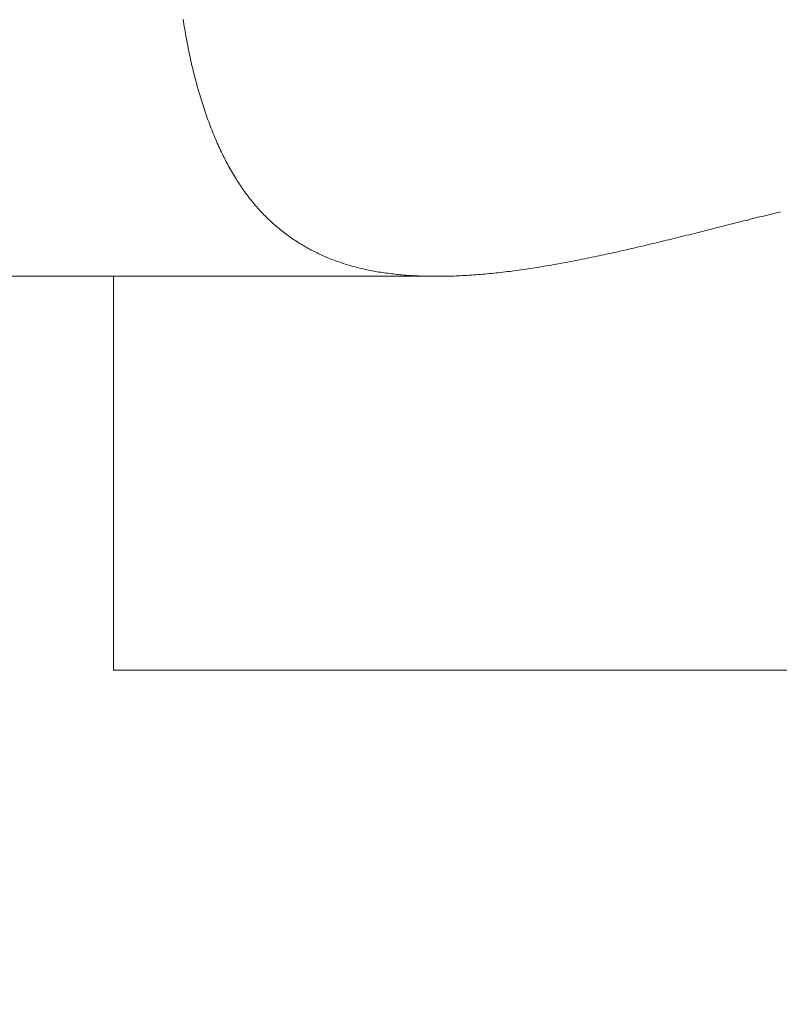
# Model space of a CAD drawing. Header units: millimetres. Extents: x 204754 to 495640, y -178579 to -98814.
# Tile 10 of 179: x 220347 to 220380, y -134145 to -134102. Entities that reach past the tile are written whole.
import ezdxf
from ezdxf.lldxf.tags import DXFTag

# ---------------------------------------------------------------- set-up
doc = ezdxf.new("R2010")
doc.units = ezdxf.units.MM
doc.header["$MEASUREMENT"] = 0
doc.layers.get('0').update_dxf_attribs({"color": 252, "lineweight": 5})
doc.layers.add('IS_Text_Konstrukcji', color=7, linetype='Continuous')
doc.layers.add('P-SANR-FIXT_Nr_pióra__47', color=252, linetype='Continuous', lineweight=5)
tags = doc.linetypes.add('SOLID', pattern=[10, 10, 0]).pattern_tags.tags
tags[6:7] = [DXFTag(74, 4), DXFTag(75, 0), DXFTag(340, '0'), DXFTag(46, 0.0), DXFTag(50, 0.0), DXFTag(44, 0.0), DXFTag(45, 0.0)]
tags[4:5] = [DXFTag(74, 4), DXFTag(75, 0), DXFTag(340, '0'), DXFTag(46, 0.0), DXFTag(50, 0.0), DXFTag(44, 0.0), DXFTag(45, 0.0)]

# ---------------------------------------------------------------- blocks, each defined once
blk = doc.blocks.new('podkład 20251118')
at = {"layer": 'P-SANR-FIXT_Nr_pióra__47', "color": 252, "linetype": 'Continuous', "lineweight": 5}
for p, q in [((220353.695, -134102.095), (220353.711, -134102.201)), ((220353.695, -134102.095), (220353.711, -134102.201)), ((220353.711, -134102.201), (220353.728, -134102.307)), ((220353.711, -134102.201), (220353.728, -134102.307)), ((220353.728, -134102.307), (220353.745, -134102.412)), ((220353.728, -134102.307), (220353.745, -134102.412)), ((220353.745, -134102.412), (220353.762, -134102.517)), ((220353.745, -134102.412), (220353.762, -134102.517)), ((220353.762, -134102.517), (220353.78, -134102.622)), ((220353.762, -134102.517), (220353.78, -134102.622)), ((220353.78, -134102.622), (220353.798, -134102.726)), ((220353.78, -134102.622), (220353.798, -134102.726)), ((220353.798, -134102.726), (220353.817, -134102.83)), ((220353.798, -134102.726), (220353.817, -134102.83)), ((220353.817, -134102.83), (220353.835, -134102.933)), ((220353.817, -134102.83), (220353.835, -134102.933)), ((220353.835, -134102.933), (220353.854, -134103.037)), ((220353.835, -134102.933), (220353.854, -134103.037)), ((220353.854, -134103.037), (220353.874, -134103.139)), ((220353.854, -134103.037), (220353.874, -134103.139)), ((220353.874, -134103.139), (220353.893, -134103.242)), ((220353.874, -134103.139), (220353.893, -134103.242)), ((220353.893, -134103.242), (220353.913, -134103.344)), ((220353.893, -134103.242), (220353.913, -134103.344)), ((220353.913, -134103.344), (220353.934, -134103.445)), ((220353.913, -134103.344), (220353.934, -134103.445)), ((220353.934, -134103.445), (220353.954, -134103.547)), ((220353.934, -134103.445), (220353.954, -134103.547)), ((220353.954, -134103.547), (220353.975, -134103.647)), ((220353.954, -134103.547), (220353.975, -134103.647)), ((220353.975, -134103.647), (220353.997, -134103.748)), ((220353.975, -134103.647), (220353.997, -134103.748)), ((220353.997, -134103.748), (220354.019, -134103.848)), ((220353.997, -134103.748), (220354.019, -134103.848)), ((220354.019, -134103.848), (220354.041, -134103.947)), ((220354.019, -134103.848), (220354.041, -134103.947)), ((220354.041, -134103.947), (220354.063, -134104.046)), ((220354.041, -134103.947), (220354.063, -134104.046)), ((220354.063, -134104.046), (220354.086, -134104.145)), ((220354.063, -134104.046), (220354.086, -134104.145)), ((220354.086, -134104.145), (220354.109, -134104.243)), ((220354.086, -134104.145), (220354.109, -134104.243)), ((220354.109, -134104.243), (220354.133, -134104.341)), ((220354.109, -134104.243), (220354.133, -134104.341)), ((220354.133, -134104.341), (220354.157, -134104.438)), ((220354.133, -134104.341), (220354.157, -134104.438)), ((220354.157, -134104.438), (220354.181, -134104.535)), ((220354.157, -134104.438), (220354.181, -134104.535)), ((220354.181, -134104.535), (220354.206, -134104.631)), ((220354.181, -134104.535), (220354.206, -134104.631)), ((220354.206, -134104.631), (220354.231, -134104.727)), ((220354.206, -134104.631), (220354.231, -134104.727)), ((220354.231, -134104.727), (220354.256, -134104.822)), ((220354.231, -134104.727), (220354.256, -134104.822)), ((220354.256, -134104.822), (220354.282, -134104.917)), ((220354.256, -134104.822), (220354.282, -134104.917)), ((220354.282, -134104.917), (220354.308, -134105.012)), ((220354.282, -134104.917), (220354.308, -134105.012)), ((220354.308, -134105.012), (220354.335, -134105.106)), ((220354.308, -134105.012), (220354.335, -134105.106)), ((220354.335, -134105.106), (220354.362, -134105.199)), ((220354.335, -134105.106), (220354.362, -134105.199)), ((220354.362, -134105.199), (220354.389, -134105.292)), ((220354.362, -134105.199), (220354.389, -134105.292)), ((220354.389, -134105.292), (220354.417, -134105.385)), ((220354.389, -134105.292), (220354.417, -134105.385)), ((220354.417, -134105.385), (220354.445, -134105.477)), ((220354.417, -134105.385), (220354.445, -134105.477)), ((220354.445, -134105.477), (220354.473, -134105.569)), ((220354.445, -134105.477), (220354.473, -134105.569)), ((220354.473, -134105.569), (220354.501, -134105.66)), ((220354.473, -134105.569), (220354.501, -134105.66)), ((220354.501, -134105.66), (220354.53, -134105.751)), ((220354.501, -134105.66), (220354.53, -134105.751)), ((220354.53, -134105.751), (220354.56, -134105.842)), ((220354.53, -134105.751), (220354.56, -134105.842)), ((220354.56, -134105.842), (220354.589, -134105.932)), ((220354.56, -134105.842), (220354.589, -134105.932)), ((220354.589, -134105.932), (220354.619, -134106.021)), ((220354.589, -134105.932), (220354.619, -134106.021)), ((220354.619, -134106.021), (220354.649, -134106.111)), ((220354.619, -134106.021), (220354.649, -134106.111)), ((220354.649, -134106.111), (220354.68, -134106.199)), ((220354.649, -134106.111), (220354.68, -134106.199)), ((220354.68, -134106.199), (220354.711, -134106.288)), ((220354.68, -134106.199), (220354.711, -134106.288)), ((220354.711, -134106.288), (220354.742, -134106.375)), ((220354.711, -134106.288), (220354.742, -134106.375)), ((220354.742, -134106.375), (220354.773, -134106.463)), ((220354.742, -134106.375), (220354.773, -134106.463)), ((220354.773, -134106.463), (220354.805, -134106.55)), ((220354.773, -134106.463), (220354.805, -134106.55)), ((220354.805, -134106.55), (220354.837, -134106.636)), ((220354.805, -134106.55), (220354.837, -134106.636)), ((220354.837, -134106.636), (220354.87, -134106.722)), ((220354.837, -134106.636), (220354.87, -134106.722)), ((220354.87, -134106.722), (220354.902, -134106.808)), ((220354.87, -134106.722), (220354.902, -134106.808)), ((220354.902, -134106.808), (220354.936, -134106.893)), ((220354.902, -134106.808), (220354.936, -134106.893)), ((220354.936, -134106.893), (220354.969, -134106.977)), ((220354.936, -134106.893), (220354.969, -134106.977)), ((220354.969, -134106.977), (220355.003, -134107.061)), ((220354.969, -134106.977), (220355.003, -134107.061)), ((220355.003, -134107.061), (220355.037, -134107.145)), ((220355.003, -134107.061), (220355.037, -134107.145)), ((220355.037, -134107.145), (220355.071, -134107.228)), ((220355.037, -134107.145), (220355.071, -134107.228)), ((220355.071, -134107.228), (220355.106, -134107.31)), ((220355.071, -134107.228), (220355.106, -134107.31)), ((220355.106, -134107.31), (220355.141, -134107.392)), ((220355.106, -134107.31), (220355.141, -134107.392)), ((220355.141, -134107.392), (220355.177, -134107.473)), ((220355.141, -134107.392), (220355.177, -134107.473)), ((220355.177, -134107.473), (220355.212, -134107.554)), ((220355.177, -134107.473), (220355.212, -134107.554)), ((220355.212, -134107.554), (220355.249, -134107.634)), ((220355.212, -134107.554), (220355.249, -134107.634)), ((220355.249, -134107.634), (220355.285, -134107.714)), ((220355.249, -134107.634), (220355.285, -134107.714)), ((220355.285, -134107.714), (220355.322, -134107.793)), ((220355.285, -134107.714), (220355.322, -134107.793)), ((220355.322, -134107.793), (220355.359, -134107.871)), ((220355.322, -134107.793), (220355.359, -134107.871)), ((220355.359, -134107.871), (220355.397, -134107.949)), ((220355.359, -134107.871), (220355.397, -134107.949)), ((220355.397, -134107.949), (220355.434, -134108.026)), ((220355.397, -134107.949), (220355.434, -134108.026)), ((220355.434, -134108.026), (220355.473, -134108.103)), ((220355.434, -134108.026), (220355.473, -134108.103)), ((220355.473, -134108.103), (220355.511, -134108.179)), ((220355.473, -134108.103), (220355.511, -134108.179)), ((220355.511, -134108.179), (220355.55, -134108.254)), ((220355.511, -134108.179), (220355.55, -134108.254)), ((220355.55, -134108.254), (220355.589, -134108.329)), ((220355.55, -134108.254), (220355.589, -134108.329)), ((220355.589, -134108.329), (220355.629, -134108.404)), ((220355.589, -134108.329), (220355.629, -134108.404)), ((220355.629, -134108.404), (220355.669, -134108.477)), ((220355.629, -134108.404), (220355.669, -134108.477)), ((220355.669, -134108.477), (220355.709, -134108.551)), ((220355.669, -134108.477), (220355.709, -134108.551)), ((220355.709, -134108.551), (220355.75, -134108.623)), ((220355.709, -134108.551), (220355.75, -134108.623)), ((220355.75, -134108.623), (220355.791, -134108.695)), ((220355.75, -134108.623), (220355.791, -134108.695)), ((220355.791, -134108.695), (220355.832, -134108.766)), ((220355.791, -134108.695), (220355.832, -134108.766)), ((220355.832, -134108.766), (220355.874, -134108.837)), ((220355.832, -134108.766), (220355.874, -134108.837)), ((220355.874, -134108.837), (220355.916, -134108.907)), ((220355.874, -134108.837), (220355.916, -134108.907)), ((220355.916, -134108.907), (220355.959, -134108.977)), ((220355.916, -134108.907), (220355.959, -134108.977)), ((220355.959, -134108.977), (220356.002, -134109.046)), ((220355.959, -134108.977), (220356.002, -134109.046)), ((220356.002, -134109.046), (220356.045, -134109.115)), ((220356.002, -134109.046), (220356.045, -134109.115)), ((220356.045, -134109.115), (220356.089, -134109.182)), ((220356.045, -134109.115), (220356.089, -134109.182)), ((220356.089, -134109.182), (220356.133, -134109.25)), ((220356.089, -134109.182), (220356.133, -134109.25)), ((220356.133, -134109.25), (220356.177, -134109.316)), ((220356.133, -134109.25), (220356.177, -134109.316)), ((220356.177, -134109.316), (220356.222, -134109.382)), ((220356.177, -134109.316), (220356.222, -134109.382)), ((220356.222, -134109.382), (220356.267, -134109.448)), ((220356.222, -134109.382), (220356.267, -134109.448)), ((220356.267, -134109.448), (220356.312, -134109.513)), ((220356.267, -134109.448), (220356.312, -134109.513)), ((220356.312, -134109.513), (220356.358, -134109.577)), ((220356.312, -134109.513), (220356.358, -134109.577)), ((220356.358, -134109.577), (220356.404, -134109.641)), ((220356.358, -134109.577), (220356.404, -134109.641)), ((220356.404, -134109.641), (220356.451, -134109.704)), ((220356.404, -134109.641), (220356.451, -134109.704)), ((220356.451, -134109.704), (220356.498, -134109.766)), ((220356.451, -134109.704), (220356.498, -134109.766)), ((220356.498, -134109.766), (220356.545, -134109.828)), ((220356.498, -134109.766), (220356.545, -134109.828)), ((220356.545, -134109.828), (220356.593, -134109.89)), ((220356.545, -134109.828), (220356.593, -134109.89)), ((220356.593, -134109.89), (220356.641, -134109.95)), ((220356.593, -134109.89), (220356.641, -134109.95)), ((220356.641, -134109.95), (220356.69, -134110.011)), ((220356.641, -134109.95), (220356.69, -134110.011)), ((220356.69, -134110.011), (220356.739, -134110.07)), ((220356.69, -134110.011), (220356.739, -134110.07)), ((220356.739, -134110.07), (220356.788, -134110.129)), ((220356.739, -134110.07), (220356.788, -134110.129)), ((220356.788, -134110.129), (220356.838, -134110.188)), ((220356.788, -134110.129), (220356.838, -134110.188)), ((220356.838, -134110.188), (220356.888, -134110.245)), ((220356.838, -134110.188), (220356.888, -134110.245)), ((220356.888, -134110.245), (220356.939, -134110.303)), ((220356.888, -134110.245), (220356.939, -134110.303)), ((220356.939, -134110.303), (220356.99, -134110.359)), ((220356.939, -134110.303), (220356.99, -134110.359)), ((220356.99, -134110.359), (220357.041, -134110.415)), ((220356.99, -134110.359), (220357.041, -134110.415)), ((220357.041, -134110.415), (220357.093, -134110.471)), ((220357.041, -134110.415), (220357.093, -134110.471)), ((220357.093, -134110.471), (220357.145, -134110.525)), ((220357.093, -134110.471), (220357.145, -134110.525)), ((220357.145, -134110.525), (220357.197, -134110.58)), ((220357.145, -134110.525), (220357.197, -134110.58)), ((220357.197, -134110.58), (220357.25, -134110.633)), ((220357.197, -134110.58), (220357.25, -134110.633)), ((220357.25, -134110.633), (220357.303, -134110.686)), ((220357.25, -134110.633), (220357.303, -134110.686)), ((220378.684, -134110.679), (220378.799, -134110.651)), ((220378.684, -134110.679), (220378.799, -134110.651)), ((220378.799, -134110.651), (220378.913, -134110.622)), ((220378.799, -134110.651), (220378.913, -134110.622)), ((220378.913, -134110.622), (220379.028, -134110.593)), ((220378.913, -134110.622), (220379.028, -134110.593)), ((220379.028, -134110.593), (220379.142, -134110.564)), ((220379.028, -134110.593), (220379.142, -134110.564)), ((220379.142, -134110.564), (220379.257, -134110.535)), ((220379.142, -134110.564), (220379.257, -134110.535)), ((220379.257, -134110.535), (220379.372, -134110.506)), ((220379.257, -134110.535), (220379.372, -134110.506)), ((220379.372, -134110.506), (220379.487, -134110.477)), ((220379.372, -134110.506), (220379.487, -134110.477)), ((220379.487, -134110.477), (220379.603, -134110.448)), ((220379.487, -134110.477), (220379.603, -134110.448)), ((220357.303, -134110.686), (220357.357, -134110.739)), ((220357.303, -134110.686), (220357.357, -134110.739)), ((220357.357, -134110.739), (220357.411, -134110.791)), ((220357.357, -134110.739), (220357.411, -134110.791)), ((220357.411, -134110.791), (220357.465, -134110.842)), ((220357.411, -134110.791), (220357.465, -134110.842)), ((220357.465, -134110.842), (220357.52, -134110.893)), ((220357.465, -134110.842), (220357.52, -134110.893)), ((220357.52, -134110.893), (220357.575, -134110.943)), ((220357.52, -134110.893), (220357.575, -134110.943)), ((220357.575, -134110.943), (220357.63, -134110.992)), ((220357.575, -134110.943), (220357.63, -134110.992)), ((220357.63, -134110.992), (220357.686, -134111.041)), ((220357.63, -134110.992), (220357.686, -134111.041)), ((220357.686, -134111.041), (220357.742, -134111.09)), ((220357.686, -134111.041), (220357.742, -134111.09)), ((220357.742, -134111.09), (220357.799, -134111.137)), ((220357.742, -134111.09), (220357.799, -134111.137)), ((220376.982, -134111.11), (220377.094, -134111.082)), ((220376.982, -134111.11), (220377.094, -134111.082)), ((220377.094, -134111.082), (220377.207, -134111.053)), ((220377.094, -134111.082), (220377.207, -134111.053)), ((220377.207, -134111.053), (220377.32, -134111.025)), ((220377.207, -134111.053), (220377.32, -134111.025)), ((220377.32, -134111.025), (220377.433, -134110.996)), ((220377.32, -134111.025), (220377.433, -134110.996)), ((220377.433, -134110.996), (220377.546, -134110.967)), ((220377.433, -134110.996), (220377.546, -134110.967)), ((220377.546, -134110.967), (220377.659, -134110.939)), ((220377.546, -134110.967), (220377.659, -134110.939)), ((220377.659, -134110.939), (220377.773, -134110.91)), ((220377.659, -134110.939), (220377.773, -134110.91)), ((220377.773, -134110.91), (220377.886, -134110.881)), ((220377.773, -134110.91), (220377.886, -134110.881)), ((220377.886, -134110.881), (220378, -134110.852)), ((220377.886, -134110.881), (220378, -134110.852)), ((220378, -134110.852), (220378.114, -134110.824)), ((220378, -134110.852), (220378.114, -134110.824)), ((220378.114, -134110.824), (220378.228, -134110.795)), ((220378.114, -134110.824), (220378.228, -134110.795)), ((220378.228, -134110.795), (220378.342, -134110.766)), ((220378.228, -134110.795), (220378.342, -134110.766)), ((220378.342, -134110.766), (220378.456, -134110.737)), ((220378.342, -134110.766), (220378.456, -134110.737)), ((220378.456, -134110.737), (220378.57, -134110.708)), ((220378.456, -134110.737), (220378.57, -134110.708)), ((220378.57, -134110.708), (220378.684, -134110.679)), ((220378.57, -134110.708), (220378.684, -134110.679)), ((220357.799, -134111.137), (220357.856, -134111.185)), ((220357.799, -134111.137), (220357.856, -134111.185)), ((220357.856, -134111.185), (220357.913, -134111.231)), ((220357.856, -134111.185), (220357.913, -134111.231)), ((220357.913, -134111.231), (220357.97, -134111.277)), ((220357.913, -134111.231), (220357.97, -134111.277)), ((220357.97, -134111.277), (220358.028, -134111.323)), ((220357.97, -134111.277), (220358.028, -134111.323)), ((220358.028, -134111.323), (220358.086, -134111.368)), ((220358.028, -134111.323), (220358.086, -134111.368)), ((220358.086, -134111.368), (220358.145, -134111.412)), ((220358.086, -134111.368), (220358.145, -134111.412)), ((220358.145, -134111.412), (220358.204, -134111.456)), ((220358.145, -134111.412), (220358.204, -134111.456)), ((220358.204, -134111.456), (220358.263, -134111.499)), ((220358.204, -134111.456), (220358.263, -134111.499)), ((220358.263, -134111.499), (220358.322, -134111.541)), ((220358.263, -134111.499), (220358.322, -134111.541)), ((220375.196, -134111.557), (220375.307, -134111.529)), ((220375.196, -134111.557), (220375.307, -134111.529)), ((220375.307, -134111.529), (220375.418, -134111.502)), ((220375.307, -134111.529), (220375.418, -134111.502)), ((220375.418, -134111.502), (220375.528, -134111.474)), ((220375.418, -134111.502), (220375.528, -134111.474)), ((220375.528, -134111.474), (220375.639, -134111.447)), ((220375.528, -134111.474), (220375.639, -134111.447)), ((220375.639, -134111.447), (220375.751, -134111.419)), ((220375.639, -134111.447), (220375.751, -134111.419)), ((220375.751, -134111.419), (220375.862, -134111.391)), ((220375.751, -134111.419), (220375.862, -134111.391)), ((220375.862, -134111.391), (220375.973, -134111.364)), ((220375.862, -134111.391), (220375.973, -134111.364)), ((220375.973, -134111.364), (220376.085, -134111.336)), ((220375.973, -134111.364), (220376.085, -134111.336)), ((220376.085, -134111.336), (220376.196, -134111.308)), ((220376.085, -134111.336), (220376.196, -134111.308)), ((220376.196, -134111.308), (220376.308, -134111.28)), ((220376.196, -134111.308), (220376.308, -134111.28)), ((220376.308, -134111.28), (220376.42, -134111.252)), ((220376.308, -134111.28), (220376.42, -134111.252)), ((220376.42, -134111.252), (220376.532, -134111.223)), ((220376.42, -134111.252), (220376.532, -134111.223)), ((220376.532, -134111.223), (220376.644, -134111.195)), ((220376.532, -134111.223), (220376.644, -134111.195)), ((220376.644, -134111.195), (220376.757, -134111.167)), ((220376.644, -134111.195), (220376.757, -134111.167)), ((220376.757, -134111.167), (220376.869, -134111.139)), ((220376.757, -134111.167), (220376.869, -134111.139)), ((220376.869, -134111.139), (220376.982, -134111.11)), ((220376.869, -134111.139), (220376.982, -134111.11)), ((220358.322, -134111.541), (220358.382, -134111.583)), ((220358.322, -134111.541), (220358.382, -134111.583)), ((220358.382, -134111.583), (220358.442, -134111.625)), ((220358.382, -134111.583), (220358.442, -134111.625)), ((220358.442, -134111.625), (220358.502, -134111.665)), ((220358.442, -134111.625), (220358.502, -134111.665)), ((220358.502, -134111.665), (220358.563, -134111.706)), ((220358.502, -134111.665), (220358.563, -134111.706)), ((220358.563, -134111.706), (220358.624, -134111.745)), ((220358.563, -134111.706), (220358.624, -134111.745)), ((220358.624, -134111.745), (220358.685, -134111.784)), ((220358.624, -134111.745), (220358.685, -134111.784)), ((220358.685, -134111.784), (220358.747, -134111.823)), ((220358.685, -134111.784), (220358.747, -134111.823)), ((220358.747, -134111.823), (220358.809, -134111.861)), ((220358.747, -134111.823), (220358.809, -134111.861)), ((220358.809, -134111.861), (220358.871, -134111.898)), ((220358.809, -134111.861), (220358.871, -134111.898)), ((220358.871, -134111.898), (220358.933, -134111.935)), ((220358.871, -134111.898), (220358.933, -134111.935)), ((220358.933, -134111.935), (220358.996, -134111.971)), ((220358.933, -134111.935), (220358.996, -134111.971)), ((220373.447, -134111.977), (220373.555, -134111.952)), ((220373.447, -134111.977), (220373.555, -134111.952)), ((220373.555, -134111.952), (220373.663, -134111.926)), ((220373.555, -134111.952), (220373.663, -134111.926)), ((220373.663, -134111.926), (220373.772, -134111.901)), ((220373.663, -134111.926), (220373.772, -134111.901)), ((220373.772, -134111.901), (220373.88, -134111.875)), ((220373.772, -134111.901), (220373.88, -134111.875)), ((220373.88, -134111.875), (220373.989, -134111.849)), ((220373.88, -134111.875), (220373.989, -134111.849)), ((220373.989, -134111.849), (220374.098, -134111.823)), ((220373.989, -134111.849), (220374.098, -134111.823)), ((220374.098, -134111.823), (220374.207, -134111.797)), ((220374.098, -134111.823), (220374.207, -134111.797)), ((220374.207, -134111.797), (220374.317, -134111.771)), ((220374.207, -134111.797), (220374.317, -134111.771)), ((220374.317, -134111.771), (220374.426, -134111.744)), ((220374.317, -134111.771), (220374.426, -134111.744)), ((220374.426, -134111.744), (220374.536, -134111.718)), ((220374.426, -134111.744), (220374.536, -134111.718)), ((220374.536, -134111.718), (220374.645, -134111.691)), ((220374.536, -134111.718), (220374.645, -134111.691)), ((220374.645, -134111.691), (220374.755, -134111.665)), ((220374.645, -134111.691), (220374.755, -134111.665)), ((220374.755, -134111.665), (220374.865, -134111.638)), ((220374.755, -134111.665), (220374.865, -134111.638)), ((220374.865, -134111.638), (220374.976, -134111.611)), ((220374.865, -134111.638), (220374.976, -134111.611)), ((220374.976, -134111.611), (220375.086, -134111.584)), ((220374.976, -134111.611), (220375.086, -134111.584)), ((220375.086, -134111.584), (220375.196, -134111.557)), ((220375.086, -134111.584), (220375.196, -134111.557)), ((220358.996, -134111.971), (220359.059, -134112.007)), ((220358.996, -134111.971), (220359.059, -134112.007)), ((220359.059, -134112.007), (220359.123, -134112.042)), ((220359.059, -134112.007), (220359.123, -134112.042)), ((220359.123, -134112.042), (220359.186, -134112.077)), ((220359.123, -134112.042), (220359.186, -134112.077)), ((220359.186, -134112.077), (220359.25, -134112.111)), ((220359.186, -134112.077), (220359.25, -134112.111)), ((220359.25, -134112.111), (220359.314, -134112.144)), ((220359.25, -134112.111), (220359.314, -134112.144)), ((220359.314, -134112.144), (220359.378, -134112.177)), ((220359.314, -134112.144), (220359.378, -134112.177)), ((220359.378, -134112.177), (220359.443, -134112.209)), ((220359.378, -134112.177), (220359.443, -134112.209)), ((220359.443, -134112.209), (220359.508, -134112.241)), ((220359.443, -134112.209), (220359.508, -134112.241)), ((220359.508, -134112.241), (220359.573, -134112.272)), ((220359.508, -134112.241), (220359.573, -134112.272)), ((220359.573, -134112.272), (220359.639, -134112.303)), ((220359.573, -134112.272), (220359.639, -134112.303)), ((220359.639, -134112.303), (220359.705, -134112.333)), ((220359.639, -134112.303), (220359.705, -134112.333)), ((220359.705, -134112.333), (220359.771, -134112.363)), ((220359.705, -134112.333), (220359.771, -134112.363)), ((220359.771, -134112.363), (220359.837, -134112.392)), ((220359.771, -134112.363), (220359.837, -134112.392)), ((220371.526, -134112.404), (220371.631, -134112.382)), ((220371.526, -134112.404), (220371.631, -134112.382)), ((220371.631, -134112.382), (220371.737, -134112.359)), ((220371.631, -134112.382), (220371.737, -134112.359)), ((220371.737, -134112.359), (220371.842, -134112.337)), ((220371.737, -134112.359), (220371.842, -134112.337)), ((220371.842, -134112.337), (220371.948, -134112.314)), ((220371.842, -134112.337), (220371.948, -134112.314)), ((220371.948, -134112.314), (220372.054, -134112.291)), ((220371.948, -134112.314), (220372.054, -134112.291)), ((220372.054, -134112.291), (220372.16, -134112.268)), ((220372.054, -134112.291), (220372.16, -134112.268)), ((220372.16, -134112.268), (220372.266, -134112.245)), ((220372.16, -134112.268), (220372.266, -134112.245)), ((220372.266, -134112.245), (220372.373, -134112.221)), ((220372.266, -134112.245), (220372.373, -134112.221)), ((220372.373, -134112.221), (220372.48, -134112.198)), ((220372.373, -134112.221), (220372.48, -134112.198)), ((220372.48, -134112.198), (220372.586, -134112.174)), ((220372.48, -134112.198), (220372.586, -134112.174)), ((220372.586, -134112.174), (220372.693, -134112.15)), ((220372.586, -134112.174), (220372.693, -134112.15)), ((220372.693, -134112.15), (220372.8, -134112.126)), ((220372.693, -134112.15), (220372.8, -134112.126)), ((220372.8, -134112.126), (220372.908, -134112.101)), ((220372.8, -134112.126), (220372.908, -134112.101)), ((220372.908, -134112.101), (220373.015, -134112.077)), ((220372.908, -134112.101), (220373.015, -134112.077)), ((220373.015, -134112.077), (220373.123, -134112.052)), ((220373.015, -134112.077), (220373.123, -134112.052)), ((220373.123, -134112.052), (220373.231, -134112.027)), ((220373.123, -134112.052), (220373.231, -134112.027)), ((220373.231, -134112.027), (220373.338, -134112.002)), ((220373.231, -134112.027), (220373.338, -134112.002)), ((220373.338, -134112.002), (220373.447, -134111.977)), ((220373.338, -134112.002), (220373.447, -134111.977)), ((220359.837, -134112.392), (220359.904, -134112.42)), ((220359.837, -134112.392), (220359.904, -134112.42)), ((220359.904, -134112.42), (220359.971, -134112.448)), ((220359.904, -134112.42), (220359.971, -134112.448)), ((220359.971, -134112.448), (220360.038, -134112.476)), ((220359.971, -134112.448), (220360.038, -134112.476)), ((220360.038, -134112.476), (220360.105, -134112.503)), ((220360.038, -134112.476), (220360.105, -134112.503)), ((220360.105, -134112.503), (220360.173, -134112.529)), ((220360.105, -134112.503), (220360.173, -134112.529)), ((220360.173, -134112.529), (220360.241, -134112.555)), ((220360.173, -134112.529), (220360.241, -134112.555)), ((220360.241, -134112.555), (220360.309, -134112.58)), ((220360.241, -134112.555), (220360.309, -134112.58)), ((220360.309, -134112.58), (220360.378, -134112.605)), ((220360.309, -134112.58), (220360.378, -134112.605)), ((220360.378, -134112.605), (220360.447, -134112.629)), ((220360.378, -134112.605), (220360.447, -134112.629)), ((220360.447, -134112.629), (220360.516, -134112.653)), ((220360.447, -134112.629), (220360.516, -134112.653)), ((220360.516, -134112.653), (220360.585, -134112.677)), ((220360.516, -134112.653), (220360.585, -134112.677)), ((220360.585, -134112.677), (220360.655, -134112.699)), ((220360.585, -134112.677), (220360.655, -134112.699)), ((220360.655, -134112.699), (220360.725, -134112.722)), ((220360.655, -134112.699), (220360.725, -134112.722)), ((220360.725, -134112.722), (220360.795, -134112.743)), ((220360.725, -134112.722), (220360.795, -134112.743)), ((220360.795, -134112.743), (220360.866, -134112.765)), ((220360.795, -134112.743), (220360.866, -134112.765)), ((220360.866, -134112.765), (220360.937, -134112.785)), ((220360.866, -134112.765), (220360.937, -134112.785)), ((220360.937, -134112.785), (220361.008, -134112.806)), ((220360.937, -134112.785), (220361.008, -134112.806)), ((220361.008, -134112.806), (220361.079, -134112.826)), ((220361.008, -134112.806), (220361.079, -134112.826)), ((220369.356, -134112.816), (220369.458, -134112.798)), ((220369.356, -134112.816), (220369.458, -134112.798)), ((220369.458, -134112.798), (220369.56, -134112.781)), ((220369.458, -134112.798), (220369.56, -134112.781)), ((220369.56, -134112.781), (220369.661, -134112.763)), ((220369.56, -134112.781), (220369.661, -134112.763)), ((220369.661, -134112.763), (220369.764, -134112.745)), ((220369.661, -134112.763), (220369.764, -134112.745)), ((220369.764, -134112.745), (220369.866, -134112.727)), ((220369.764, -134112.745), (220369.866, -134112.727)), ((220369.866, -134112.727), (220369.968, -134112.709)), ((220369.866, -134112.727), (220369.968, -134112.709)), ((220369.968, -134112.709), (220370.071, -134112.69)), ((220369.968, -134112.709), (220370.071, -134112.69)), ((220370.071, -134112.69), (220370.174, -134112.671)), ((220370.071, -134112.69), (220370.174, -134112.671)), ((220370.174, -134112.671), (220370.277, -134112.652)), ((220370.174, -134112.671), (220370.277, -134112.652)), ((220370.277, -134112.652), (220370.38, -134112.633)), ((220370.277, -134112.652), (220370.38, -134112.633)), ((220370.38, -134112.633), (220370.483, -134112.613)), ((220370.38, -134112.633), (220370.483, -134112.613)), ((220370.483, -134112.613), (220370.587, -134112.593)), ((220370.483, -134112.613), (220370.587, -134112.593)), ((220370.587, -134112.593), (220370.69, -134112.573)), ((220370.587, -134112.593), (220370.69, -134112.573)), ((220370.69, -134112.573), (220370.794, -134112.553)), ((220370.69, -134112.573), (220370.794, -134112.553)), ((220370.794, -134112.553), (220370.898, -134112.532)), ((220370.794, -134112.553), (220370.898, -134112.532)), ((220370.898, -134112.532), (220371.002, -134112.511)), ((220370.898, -134112.532), (220371.002, -134112.511)), ((220371.002, -134112.511), (220371.107, -134112.49)), ((220371.002, -134112.511), (220371.107, -134112.49)), ((220371.107, -134112.49), (220371.211, -134112.469)), ((220371.107, -134112.49), (220371.211, -134112.469)), ((220371.211, -134112.469), (220371.316, -134112.447)), ((220371.211, -134112.469), (220371.316, -134112.447)), ((220371.316, -134112.447), (220371.421, -134112.426)), ((220371.316, -134112.447), (220371.421, -134112.426)), ((220371.421, -134112.426), (220371.526, -134112.404)), ((220371.421, -134112.426), (220371.526, -134112.404)), ((220361.079, -134112.826), (220361.151, -134112.845)), ((220361.079, -134112.826), (220361.151, -134112.845)), ((220361.151, -134112.845), (220361.223, -134112.864)), ((220361.151, -134112.845), (220361.223, -134112.864)), ((220361.223, -134112.864), (220361.295, -134112.882)), ((220361.223, -134112.864), (220361.295, -134112.882)), ((220361.295, -134112.882), (220361.368, -134112.9)), ((220361.295, -134112.882), (220361.368, -134112.9)), ((220361.368, -134112.9), (220361.441, -134112.917)), ((220361.368, -134112.9), (220361.441, -134112.917)), ((220361.441, -134112.917), (220361.514, -134112.934)), ((220361.441, -134112.917), (220361.514, -134112.934)), ((220361.514, -134112.934), (220361.587, -134112.951)), ((220361.514, -134112.934), (220361.587, -134112.951)), ((220361.587, -134112.951), (220361.661, -134112.967)), ((220361.587, -134112.951), (220361.661, -134112.967)), ((220361.661, -134112.967), (220361.735, -134112.982)), ((220361.661, -134112.967), (220361.735, -134112.982)), ((220361.735, -134112.982), (220361.809, -134112.997)), ((220361.735, -134112.982), (220361.809, -134112.997)), ((220361.809, -134112.997), (220361.884, -134113.012)), ((220361.809, -134112.997), (220361.884, -134113.012)), ((220361.884, -134113.012), (220361.959, -134113.026)), ((220361.884, -134113.012), (220361.959, -134113.026)), ((220361.959, -134113.026), (220362.034, -134113.04)), ((220361.959, -134113.026), (220362.034, -134113.04)), ((220362.034, -134113.04), (220362.109, -134113.053)), ((220362.034, -134113.04), (220362.109, -134113.053)), ((220362.109, -134113.053), (220362.185, -134113.066)), ((220362.109, -134113.053), (220362.185, -134113.066)), ((220362.185, -134113.066), (220362.261, -134113.078)), ((220362.185, -134113.066), (220362.261, -134113.078)), ((220362.261, -134113.078), (220362.337, -134113.09)), ((220362.261, -134113.078), (220362.337, -134113.09)), ((220362.337, -134113.09), (220362.414, -134113.101)), ((220362.337, -134113.09), (220362.414, -134113.101)), ((220362.414, -134113.101), (220362.491, -134113.112)), ((220362.414, -134113.101), (220362.491, -134113.112)), ((220362.491, -134113.112), (220362.568, -134113.123)), ((220362.491, -134113.112), (220362.568, -134113.123)), ((220362.568, -134113.123), (220362.646, -134113.133)), ((220362.568, -134113.123), (220362.646, -134113.133)), ((220362.646, -134113.133), (220362.723, -134113.143)), ((220362.646, -134113.133), (220362.723, -134113.143)), ((220362.723, -134113.143), (220362.802, -134113.152)), ((220362.723, -134113.143), (220362.802, -134113.152)), ((220362.802, -134113.152), (220362.88, -134113.161)), ((220362.802, -134113.152), (220362.88, -134113.161)), ((220362.88, -134113.161), (220362.959, -134113.169)), ((220362.88, -134113.161), (220362.959, -134113.169)), ((220362.959, -134113.169), (220363.038, -134113.177)), ((220362.959, -134113.169), (220363.038, -134113.177)), ((220363.038, -134113.177), (220363.117, -134113.185)), ((220363.038, -134113.177), (220363.117, -134113.185)), ((220363.117, -134113.185), (220363.196, -134113.192)), ((220363.117, -134113.185), (220363.196, -134113.192)), ((220363.196, -134113.192), (220363.276, -134113.199)), ((220363.196, -134113.192), (220363.276, -134113.199)), ((220363.276, -134113.199), (220363.356, -134113.205)), ((220363.276, -134113.199), (220363.356, -134113.205)), ((220363.356, -134113.205), (220363.437, -134113.211)), ((220363.356, -134113.205), (220363.437, -134113.211)), ((220363.437, -134113.211), (220363.518, -134113.217)), ((220363.437, -134113.211), (220363.518, -134113.217)), ((220363.518, -134113.217), (220363.599, -134113.222)), ((220363.518, -134113.217), (220363.599, -134113.222)), ((220363.599, -134113.222), (220363.68, -134113.227)), ((220363.599, -134113.222), (220363.68, -134113.227)), ((220363.68, -134113.227), (220363.762, -134113.231)), ((220363.68, -134113.227), (220363.762, -134113.231)), ((220363.762, -134113.231), (220363.844, -134113.235)), ((220363.762, -134113.231), (220363.844, -134113.235)), ((220363.844, -134113.235), (220363.926, -134113.238)), ((220363.844, -134113.235), (220363.926, -134113.238)), ((220363.926, -134113.238), (220364.009, -134113.242)), ((220363.926, -134113.238), (220364.009, -134113.242)), ((220365.338, -134113.243), (220365.433, -134113.24)), ((220365.338, -134113.243), (220365.433, -134113.24)), ((220365.433, -134113.24), (220365.528, -134113.236)), ((220365.433, -134113.24), (220365.528, -134113.236)), ((220365.528, -134113.236), (220365.623, -134113.232)), ((220365.528, -134113.236), (220365.623, -134113.232)), ((220365.623, -134113.232), (220365.718, -134113.228)), ((220365.623, -134113.232), (220365.718, -134113.228)), ((220365.718, -134113.228), (220365.813, -134113.223)), ((220365.718, -134113.228), (220365.813, -134113.223)), ((220365.813, -134113.223), (220365.909, -134113.218)), ((220365.813, -134113.223), (220365.909, -134113.218)), ((220365.909, -134113.218), (220366.005, -134113.213)), ((220365.909, -134113.218), (220366.005, -134113.213)), ((220366.005, -134113.213), (220366.1, -134113.207)), ((220366.005, -134113.213), (220366.1, -134113.207)), ((220366.1, -134113.207), (220366.196, -134113.2)), ((220366.1, -134113.207), (220366.196, -134113.2)), ((220366.196, -134113.2), (220366.293, -134113.194)), ((220366.196, -134113.2), (220366.293, -134113.194)), ((220366.293, -134113.194), (220366.389, -134113.187)), ((220366.293, -134113.194), (220366.389, -134113.187)), ((220366.389, -134113.187), (220366.485, -134113.179)), ((220366.389, -134113.187), (220366.485, -134113.179)), ((220366.485, -134113.179), (220366.582, -134113.171)), ((220366.485, -134113.179), (220366.582, -134113.171)), ((220366.582, -134113.171), (220366.679, -134113.163)), ((220366.582, -134113.171), (220366.679, -134113.163)), ((220366.679, -134113.163), (220366.776, -134113.155)), ((220366.679, -134113.163), (220366.776, -134113.155)), ((220366.776, -134113.155), (220366.873, -134113.146)), ((220366.776, -134113.155), (220366.873, -134113.146)), ((220366.873, -134113.146), (220366.97, -134113.136)), ((220366.873, -134113.146), (220366.97, -134113.136)), ((220366.97, -134113.136), (220367.068, -134113.127)), ((220366.97, -134113.136), (220367.068, -134113.127)), ((220367.068, -134113.127), (220367.165, -134113.117)), ((220367.068, -134113.127), (220367.165, -134113.117)), ((220367.165, -134113.117), (220367.263, -134113.106)), ((220367.165, -134113.117), (220367.263, -134113.106)), ((220367.263, -134113.106), (220367.361, -134113.096)), ((220367.263, -134113.106), (220367.361, -134113.096)), ((220367.361, -134113.096), (220367.459, -134113.085)), ((220367.361, -134113.096), (220367.459, -134113.085)), ((220367.459, -134113.085), (220367.558, -134113.073)), ((220367.459, -134113.085), (220367.558, -134113.073)), ((220367.558, -134113.073), (220367.656, -134113.062)), ((220367.558, -134113.073), (220367.656, -134113.062)), ((220367.656, -134113.062), (220367.755, -134113.05)), ((220367.656, -134113.062), (220367.755, -134113.05)), ((220367.755, -134113.05), (220367.854, -134113.037)), ((220367.755, -134113.05), (220367.854, -134113.037)), ((220367.854, -134113.037), (220367.953, -134113.025)), ((220367.854, -134113.037), (220367.953, -134113.025)), ((220367.953, -134113.025), (220368.052, -134113.012)), ((220367.953, -134113.025), (220368.052, -134113.012)), ((220368.052, -134113.012), (220368.151, -134112.999)), ((220368.052, -134113.012), (220368.151, -134112.999)), ((220368.151, -134112.999), (220368.251, -134112.985)), ((220368.151, -134112.999), (220368.251, -134112.985)), ((220368.251, -134112.985), (220368.35, -134112.971)), ((220368.251, -134112.985), (220368.35, -134112.971)), ((220368.35, -134112.971), (220368.45, -134112.957)), ((220368.35, -134112.971), (220368.45, -134112.957)), ((220368.45, -134112.957), (220368.55, -134112.942)), ((220368.45, -134112.957), (220368.55, -134112.942)), ((220368.55, -134112.942), (220368.65, -134112.927)), ((220368.55, -134112.942), (220368.65, -134112.927)), ((220368.65, -134112.927), (220368.751, -134112.912)), ((220368.65, -134112.927), (220368.751, -134112.912)), ((220368.751, -134112.912), (220368.851, -134112.897)), ((220368.751, -134112.912), (220368.851, -134112.897)), ((220368.851, -134112.897), (220368.952, -134112.881)), ((220368.851, -134112.897), (220368.952, -134112.881)), ((220368.952, -134112.881), (220369.053, -134112.865)), ((220368.952, -134112.881), (220369.053, -134112.865)), ((220369.053, -134112.865), (220369.154, -134112.849)), ((220369.053, -134112.865), (220369.154, -134112.849)), ((220369.154, -134112.849), (220369.255, -134112.832)), ((220369.154, -134112.849), (220369.255, -134112.832)), ((220369.255, -134112.832), (220369.356, -134112.816)), ((220369.255, -134112.832), (220369.356, -134112.816)), ((219784.68, -134113.253), (220350.677, -134113.253)), ((220364.68, -134113.253), (219784.68, -134113.253)), ((219784.68, -134113.253), (220350.677, -134113.253)), ((220364.68, -134113.253), (219784.68, -134113.253)), ((220350.677, -134113.253), (220350.677, -134130.344)), ((220350.677, -134130.344), (220350.677, -134113.253)), ((220350.677, -134113.253), (220350.677, -134130.344)), ((220350.677, -134130.344), (220350.677, -134113.253)), ((220364.009, -134113.242), (220364.091, -134113.244)), ((220364.009, -134113.242), (220364.091, -134113.244)), ((220364.091, -134113.244), (220364.175, -134113.247)), ((220364.091, -134113.244), (220364.175, -134113.247)), ((220364.175, -134113.247), (220364.258, -134113.249)), ((220364.175, -134113.247), (220364.258, -134113.249)), ((220364.258, -134113.249), (220364.342, -134113.251)), ((220364.258, -134113.249), (220364.342, -134113.251)), ((220364.342, -134113.251), (220364.426, -134113.252)), ((220364.342, -134113.251), (220364.426, -134113.252)), ((220364.426, -134113.252), (220364.51, -134113.253)), ((220364.426, -134113.252), (220364.51, -134113.253)), ((220364.51, -134113.253), (220364.595, -134113.253)), ((220364.51, -134113.253), (220364.595, -134113.253)), ((220364.595, -134113.253), (220364.68, -134113.253)), ((220364.595, -134113.253), (220364.68, -134113.253)), ((220364.68, -134113.253), (220364.774, -134113.253)), ((220364.68, -134113.253), (220364.774, -134113.253)), ((220364.774, -134113.253), (220364.867, -134113.253)), ((220364.774, -134113.253), (220364.867, -134113.253)), ((220364.867, -134113.253), (220364.961, -134113.252)), ((220364.867, -134113.253), (220364.961, -134113.252)), ((220364.961, -134113.252), (220365.055, -134113.25)), ((220364.961, -134113.252), (220365.055, -134113.25)), ((220365.055, -134113.25), (220365.149, -134113.248)), ((220365.055, -134113.25), (220365.149, -134113.248)), ((220365.149, -134113.248), (220365.244, -134113.246)), ((220365.149, -134113.248), (220365.244, -134113.246)), ((220365.244, -134113.246), (220365.338, -134113.243)), ((220365.244, -134113.246), (220365.338, -134113.243)), ((220350.677, -134130.344), (220497.107, -134130.344)), ((220385.523, -134130.344), (220350.677, -134130.344)), ((220350.677, -134130.344), (220497.107, -134130.344)), ((220385.523, -134130.344), (220350.677, -134130.344))]:
    blk.add_line(p, q, dxfattribs=at)

msp = doc.modelspace()

# ---------------------------------------------------------------- block references
msp.add_blockref('podkład 20251118', (0, 0))

# ---------------------------------------------------------------- texts
at = {"layer": 'IS_Text_Konstrukcji', "linetype": 'SOLID', "ltscale": 10, "insert": (219588, -133736.4), "char_height": 309.6, "attachment_point": 2}
msp.add_mtext('\\fArial|b0|i1;Φwym: 337 W', dxfattribs=at)

doc.saveas('drawing.dxf')
